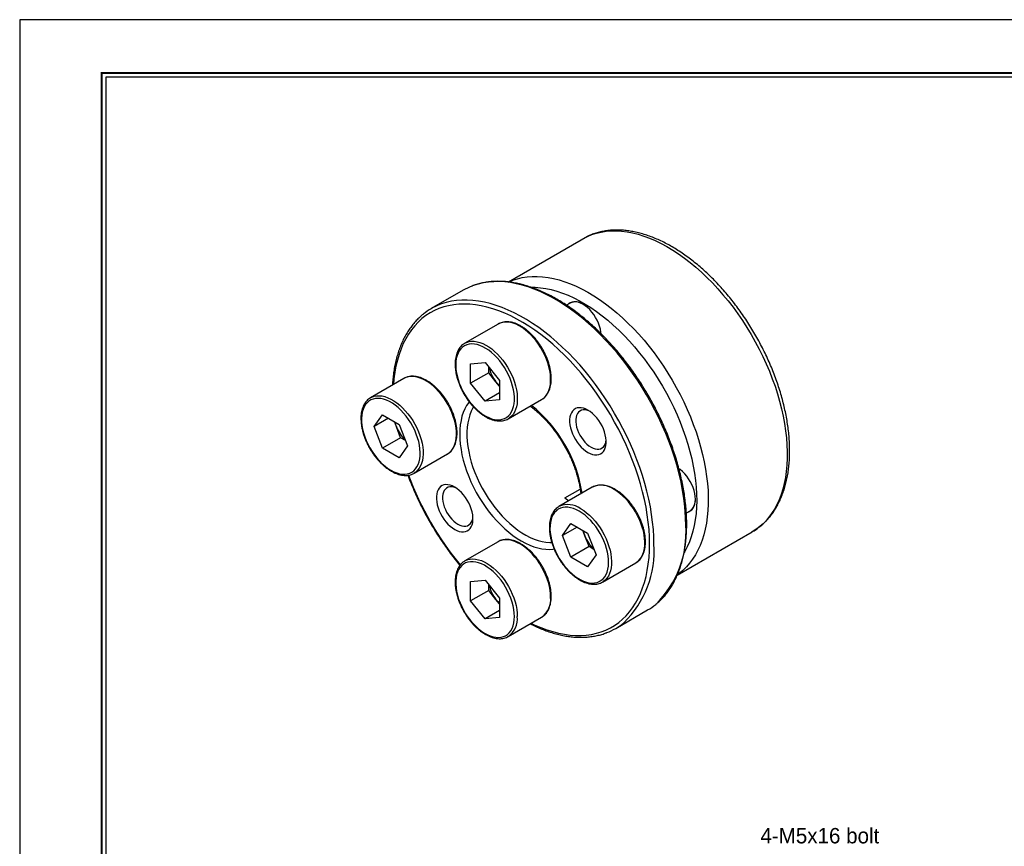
# Model space of a CAD drawing. Header units: millimetres. Extents: x 0 to 238, y 0 to 168.
# Tile 2 of 3: x 0 to 96, y 88 to 168. Entities that reach past the tile are written whole.
import ezdxf
from ezdxf.enums import TextEntityAlignment as Align

# ---------------------------------------------------------------- set-up
doc = ezdxf.new("R2010")
doc.units = ezdxf.units.MM
doc.layers.add('L1', color=7, linetype='CONTINUOUS')
doc.layers.add('OUTLINE', color=7, linetype='CONTINUOUS')

# ---------------------------------------------------------------- blocks, each defined once
blk = doc.blocks.new('표제란')
at = {"layer": 'L1', "color": 0}
for p, q in [((297, 210), (0, 210)), ((0, 210), (0, 0))]:
    blk.add_line(p, q, dxfattribs=at)
at = {"layer": 'L1', "const_width": 0.25}
blk.add_lwpolyline([(290.5, 6.5), (290.5, 203.5), (10, 203.5), (10, 6.5)], close=True, dxfattribs=at)
at = {"layer": 'L1'}
blk.add_lwpolyline([(290, 7), (290, 203), (10.5, 203), (10.5, 7)], close=True, dxfattribs=at)
for tag, p in [('필렛', (179.25, 10.9)), ('모따기', (179.25, 8.3))]:
    blk.add_attdef(tag, text='', height=1.15, dxfattribs=at).set_placement(p, align=Align.MIDDLE_LEFT)
at = {"layer": 'OUTLINE', "ltscale": 0.5}
for tag, p, height in [('TITLE', (237.17, 24.41), 2.5), ('도번', (251.18, 15.64), 2.5), ('SCALE', (253.78, 9.55), 1.2), ('DATE', (277.02, 9.51), 1.2)]:
    blk.add_attdef(tag, p, '', height=height, dxfattribs=at)

msp = doc.modelspace()

# ---------------------------------------------------------------- linework, layer by layer
at = {"layer": 'OUTLINE', "ltscale": 0.2}
msp.add_line((63.0099, 162.5252), (8.4065, 162.5252), dxfattribs=at)
at = {"layer": 'OUTLINE'}
for p, q in [((55.4301, 147.01), (55.3899, 146.9902)), ((55.3899, 146.9902), (47.7018, 142.552)), ((43.2708, 141.7483), (40.1595, 139.9522)), ((53.7249, 140.501), (53.3583, 140.2894)), ((46.6804, 138.455), (43.4277, 136.5772)), ((43.4178, 136.5715), (43.4277, 136.5772)), ((43.9969, 134.5742), (45.4111, 134.7006)), ((43.9969, 132.6884), (43.9969, 134.5742)), ((45.4111, 134.7006), (46.8253, 132.9413)), ((45.7647, 133.709), (43.9969, 132.6884)), ((45.7647, 133.709), (45.7647, 134.2608)), ((46.4718, 132.8293), (45.7647, 133.709)), ((37.488, 133.1466), (34.2353, 131.2689)), ((45.4111, 130.9292), (43.9969, 132.6884)), ((46.8253, 132.3895), (46.4718, 132.8293)), ((46.8253, 132.9413), (46.8253, 131.0556)), ((46.8253, 131.7456), (45.4111, 130.9292)), ((34.1944, 131.2443), (34.2353, 131.2689)), ((46.8253, 131.0556), (45.4111, 130.9292)), ((47.6774, 129.2158), (50.9301, 131.0936)), ((34.5858, 128.4492), (35.4022, 129.6109)), ((36.0002, 129.2658), (34.5858, 128.4492)), ((35.4022, 129.6109), (37.0352, 128.6682)), ((36.7618, 128.4175), (36.5575, 128.9441)), ((47.7451, 129.2575), (47.6774, 129.2158)), ((35.4022, 126.3448), (34.5858, 128.4492)), ((37.17, 127.3653), (36.7618, 128.4175)), ((37.0352, 128.6682), (37.8517, 126.5638)), ((37.17, 127.3653), (35.4022, 126.3448)), ((37.6478, 127.0895), (37.17, 127.3653)), ((37.0352, 125.4021), (35.4022, 126.3448)), ((37.8517, 126.5638), (37.0352, 125.4021)), ((38.485, 123.9074), (41.7377, 125.7852)), ((55.8728, 122.5333), (52.6201, 120.6556)), ((53.1893, 121.4982), (54.6927, 122.3661)), ((55.8896, 122.5428), (55.8728, 122.5333)), ((65.0499, 120.0371), (65.417, 120.249)), ((52.9705, 117.8359), (53.787, 118.9976)), ((54.385, 118.6525), (52.9705, 117.8359)), ((53.787, 118.9976), (55.42, 118.0549)), ((55.1465, 117.8042), (54.9423, 118.3307)), ((64.167, 113.9754), (71.4796, 118.1968)), ((46.6804, 117.2249), (43.4277, 115.3472)), ((53.787, 115.7315), (52.9705, 117.8359)), ((55.5548, 116.752), (55.1465, 117.8042)), ((55.42, 118.0549), (56.2365, 115.9505)), ((55.5548, 116.752), (53.787, 115.7315)), ((56.0326, 116.4762), (55.5548, 116.752)), ((43.36, 115.3055), (43.4277, 115.3472)), ((55.42, 114.7888), (53.787, 115.7315)), ((56.2365, 115.9505), (55.42, 114.7888)), ((56.8698, 113.2941), (60.1225, 115.1719)), ((43.9969, 113.3441), (45.4111, 113.4706)), ((45.4111, 113.4706), (46.8253, 111.7113)), ((43.9969, 111.4584), (43.9969, 113.3441)), ((45.7647, 112.4789), (43.9969, 111.4584)), ((45.7647, 112.4789), (45.7647, 113.0307)), ((46.4718, 111.5993), (45.7647, 112.4789)), ((56.9107, 113.3187), (56.8698, 113.2941)), ((45.4111, 109.6991), (43.9969, 111.4584)), ((46.8253, 111.1594), (46.4718, 111.5993)), ((46.8253, 111.7113), (46.8253, 109.8256)), ((46.8253, 110.5155), (45.4111, 109.6991)), ((58.1581, 108.7745), (61.2693, 110.5706)), ((46.8253, 109.8256), (45.4111, 109.6991)), ((47.6774, 107.9858), (50.9301, 109.8635)), ((47.6873, 107.9915), (47.6774, 107.9858))]:
    msp.add_line(p, q, dxfattribs=at)
at = {"layer": 'OUTLINE', "flags": 128}
for points in [[(55.3899, 146.9902), (55.8199, 147.171), (56.2675, 147.3169), (56.7316, 147.4276), (57.2111, 147.5029), (57.7049, 147.5426), (58.2118, 147.5466), (58.7306, 147.5148), (59.2601, 147.4474), (59.799, 147.3445), (60.346, 147.2064), (60.8999, 147.0333), (61.4593, 146.8257), (62.0229, 146.5842), (62.5894, 146.3091), (63.1574, 146.0013), (63.7255, 145.6614), (64.2925, 145.2903), (64.857, 144.8888), (65.4176, 144.4579), (65.973, 143.9986), (66.5219, 143.5119), (67.0631, 142.9991), (67.5951, 142.4614), (68.1167, 141.9), (68.6268, 141.3163), (69.1241, 140.7116), (69.6073, 140.0875), (70.0755, 139.4453), (70.5274, 138.7866), (70.962, 138.1129), (71.3783, 137.4259), (71.7752, 136.7272), (72.1519, 136.0184), (72.5074, 135.3012), (72.8409, 134.5774), (73.1516, 133.8486), (73.4388, 133.1166), (73.7017, 132.3831), (73.9398, 131.6498), (74.1525, 130.9185), (74.3393, 130.1909), (74.4997, 129.4688), (74.6334, 128.7538), (74.7401, 128.0477), (74.8194, 127.3521), (74.8713, 126.6687), (74.8955, 125.9991), (74.8921, 125.3449), (74.861, 124.7077), (74.8023, 124.0889), (74.7162, 123.49), (74.6028, 122.9124), (74.4624, 122.3576), (74.2954, 121.8268), (74.1022, 121.3212), (73.8831, 120.8422), (73.6388, 120.3908), (73.3698, 119.9681), (73.0767, 119.575), (72.7603, 119.2126), (72.4213, 118.8817), (72.0605, 118.5831), (71.6787, 118.3174), (71.4796, 118.1968)], [(64.998, 118.8118), (64.984, 119.5088), (64.9421, 120.2204), (64.8723, 120.945), (64.7748, 121.6812), (64.6498, 122.4271), (64.4976, 123.1813), (64.3185, 123.942), (64.113, 124.7076), (63.8814, 125.4764), (63.6242, 126.2467), (63.3422, 127.0168), (63.0358, 127.785), (62.7057, 128.5497), (62.3527, 129.3091), (61.9775, 130.0615), (61.5809, 130.8054), (61.164, 131.5391), (60.7274, 132.2609), (60.2723, 132.9694), (59.7996, 133.6628), (59.3103, 134.3398), (58.8055, 134.9988), (58.2864, 135.6384), (57.7541, 136.2571), (57.2097, 136.8536), (56.6544, 137.4266), (56.0895, 137.9749), (55.5162, 138.4971), (54.9358, 138.9923), (54.3495, 139.4592), (53.7587, 139.897), (53.1645, 140.3045), (52.5684, 140.6809), (51.9717, 141.0254), (51.3756, 141.3372), (50.7815, 141.6157), (50.1906, 141.8601), (49.6043, 142.0701), (49.0239, 142.2451), (48.4506, 142.3847), (47.8857, 142.4887), (47.3305, 142.5567), (46.7861, 142.5888), (46.2537, 142.5847), (45.7346, 142.5445), (45.2299, 142.4683), (44.7406, 142.3562), (44.2679, 142.2085), (44.1114, 142.1504)], [(47.6825, 142.5408), (48.1125, 142.7215), (48.56, 142.8675), (49.0241, 142.9782), (49.5037, 143.0535), (49.9975, 143.0932), (50.5044, 143.0972), (51.0232, 143.0654), (51.5526, 142.998), (52.0915, 142.8951), (52.6386, 142.757), (53.1924, 142.5839), (53.7518, 142.3763), (54.3155, 142.1347), (54.8819, 141.8597), (55.4499, 141.5519), (56.0181, 141.212), (56.5851, 140.8409), (57.1495, 140.4394), (57.7101, 140.0085), (58.2656, 139.5491), (58.8145, 139.0625), (59.3556, 138.5497), (59.8876, 138.012), (60.4093, 137.4506), (60.9193, 136.8669), (61.4166, 136.2622), (61.8999, 135.638), (62.368, 134.9958), (62.82, 134.3371), (63.2546, 133.6635), (63.6708, 132.9765), (64.0678, 132.2778), (64.4444, 131.569), (64.7999, 130.8518), (65.1334, 130.128), (65.4441, 129.3992), (65.7313, 128.6672), (65.9942, 127.9336), (66.2323, 127.2004), (66.445, 126.4691), (66.6318, 125.7415), (66.7923, 125.0194), (66.926, 124.3044), (67.0326, 123.5983), (67.112, 122.9027), (67.1638, 122.2193), (67.1881, 121.5497), (67.1846, 120.8955), (67.1535, 120.2582), (67.0949, 119.6394), (67.0087, 119.0405), (66.8953, 118.463), (66.755, 117.9081), (66.588, 117.3773), (66.3947, 116.8718), (66.1757, 116.3928), (65.9313, 115.9414), (65.6623, 115.5186), (65.3693, 115.1256), (65.0529, 114.7632), (64.7138, 114.4323), (64.353, 114.1337), (64.2007, 114.0219)], [(49.9192, 142.0426), (50.2999, 142.0363), (50.812, 141.9961), (51.3346, 141.9198), (51.8663, 141.8077), (52.4058, 141.66), (52.9518, 141.4771), (53.5028, 141.2594), (54.0575, 141.0075), (54.6145, 140.722), (55.1723, 140.4037), (55.7296, 140.0533), (56.2849, 139.6717), (56.8369, 139.26), (57.3841, 138.8191), (57.9252, 138.3501), (58.4589, 137.8543), (58.9836, 137.3329), (59.4982, 136.7871), (60.0014, 136.2185), (60.4918, 135.6284), (60.9682, 135.0183), (61.4295, 134.3897), (61.8744, 133.7443), (62.3018, 133.0836), (62.7107, 132.4094), (63.1, 131.7233), (63.4688, 131.027), (63.8161, 130.3224), (64.141, 129.6112), (64.4427, 128.8952), (64.7204, 128.1762), (64.9735, 127.4561), (65.2014, 126.7366), (65.4033, 126.0195), (65.5789, 125.3067), (65.7276, 124.6), (65.8492, 123.9011), (65.9433, 123.2119), (66.0096, 122.534), (66.048, 121.8692), (66.0584, 121.2191), (66.0408, 120.5854), (65.9952, 119.9697), (65.9217, 119.3736), (65.8206, 118.7985), (65.692, 118.2459), (65.5363, 117.7172), (65.3539, 117.2138), (65.1452, 116.7368), (64.9108, 116.2875), (64.8379, 116.1622)], [(61.4625, 117.0157), (61.4485, 117.7063), (61.4066, 118.4114), (61.337, 119.1296), (61.2397, 119.8592), (61.1149, 120.5985), (60.963, 121.346), (60.7843, 122.1), (60.5792, 122.8587), (60.3481, 123.6205), (60.0916, 124.3837), (59.8102, 125.1465), (59.5046, 125.9074), (59.1754, 126.6645), (58.8234, 127.4163), (58.4493, 128.1609), (58.0541, 128.8968), (57.6385, 129.6223), (57.2035, 130.3358), (56.7501, 131.0357), (56.2793, 131.7204), (55.7922, 132.3884), (55.2897, 133.0383), (54.7731, 133.6685), (54.2435, 134.2777), (53.7021, 134.8645), (53.1501, 135.4276), (52.5886, 135.9658), (52.0191, 136.4777), (51.4427, 136.9624), (50.8608, 137.4187), (50.2745, 137.8455), (49.6853, 138.242), (49.0945, 138.6073), (48.5033, 138.9405), (47.9131, 139.2409), (47.3252, 139.5079), (46.741, 139.7408), (46.1616, 139.9391), (45.5885, 140.1023), (45.0229, 140.2302), (44.466, 140.3224), (43.9191, 140.3787), (43.3835, 140.399), (42.8602, 140.3832), (42.3506, 140.3314), (41.8556, 140.2438), (41.3765, 140.1204), (40.9143, 139.9615), (40.47, 139.7676), (40.0446, 139.5391), (39.639, 139.2764), (39.2543, 138.9802), (38.8911, 138.651), (38.5504, 138.2898), (38.2329, 137.8971), (37.9394, 137.474), (37.6703, 137.0214), (37.4265, 136.5402), (37.2083, 136.0317), (37.0163, 135.4968), (36.851, 134.9367), (36.7126, 134.3528), (36.6016, 133.7464), (36.5181, 133.1187), (36.4681, 132.5578)], [(61.8867, 117.0157), (61.8727, 117.7127), (61.8308, 118.4243), (61.761, 119.1489), (61.6635, 119.8851), (61.5385, 120.631), (61.3863, 121.3852), (61.2072, 122.1459), (61.0017, 122.9115), (60.7701, 123.6803), (60.513, 124.4506), (60.2309, 125.2207), (59.9245, 125.9889), (59.5944, 126.7536), (59.2414, 127.513), (58.8662, 128.2654), (58.4697, 129.0093), (58.0527, 129.743), (57.6161, 130.4648), (57.161, 131.1733), (56.6883, 131.8667), (56.199, 132.5437), (55.6943, 133.2027), (55.1751, 133.8423), (54.6428, 134.461), (54.0984, 135.0575), (53.5431, 135.6305), (52.9783, 136.1788), (52.405, 136.701), (51.8245, 137.1962), (51.2383, 137.6632), (50.6474, 138.1009), (50.0533, 138.5084), (49.4572, 138.8848), (48.8604, 139.2293), (48.2643, 139.5411), (47.6702, 139.8196), (47.0793, 140.064), (46.4931, 140.274), (45.9126, 140.449), (45.3393, 140.5886), (44.7745, 140.6926), (44.2192, 140.7607), (43.6748, 140.7927), (43.1425, 140.7886), (42.6233, 140.7484), (42.1186, 140.6722), (41.6293, 140.5601), (41.1566, 140.4124), (41.0002, 140.3543)], [(56.7325, 137.5186), (56.7163, 137.6618), (56.6635, 137.9472), (56.583, 138.2387), (56.4763, 138.5317), (56.3451, 138.8213), (56.1914, 139.1029), (56.0177, 139.3719), (55.8269, 139.624), (55.6221, 139.8552), (55.4065, 140.0616), (55.1836, 140.24), (54.9571, 140.3874), (54.7306, 140.5015), (54.5077, 140.5805), (54.2921, 140.623), (54.0872, 140.6283), (53.8964, 140.5965), (53.7228, 140.5279), (53.5691, 140.4238), (53.5299, 140.3885)], [(50.9301, 131.0936), (51.0547, 131.1745), (51.2365, 131.3309), (51.3956, 131.5196), (51.5306, 131.7386), (51.6401, 131.9859), (51.7231, 132.2593), (51.7789, 132.5562), (51.8069, 132.8738), (51.8069, 133.2091), (51.7789, 133.559), (51.7231, 133.9203), (51.6401, 134.2896), (51.5306, 134.6634), (51.3956, 135.0382), (51.2365, 135.4105), (51.0547, 135.7769), (50.8518, 136.134), (50.6299, 136.4783), (50.3909, 136.8068), (50.1371, 137.1163), (49.8709, 137.4039), (49.5947, 137.6669), (49.3112, 137.903), (49.0229, 138.1098), (48.7326, 138.2855), (48.443, 138.4284), (48.1568, 138.5372), (47.8766, 138.6108), (47.6051, 138.6487), (47.3448, 138.6503), (47.0981, 138.6158), (46.8674, 138.5454), (46.6804, 138.455)], [(42.5474, 134.4681), (42.5616, 134.1306), (42.6041, 133.7801), (42.6746, 133.4199), (42.7722, 133.0538), (42.8961, 132.6852), (43.045, 132.318), (43.2173, 131.9556), (43.4115, 131.6019), (43.6256, 131.2602), (43.8574, 130.9339), (44.1046, 130.6263), (44.3649, 130.3405), (44.6355, 130.0793), (44.9138, 129.8452), (45.1971, 129.6407), (45.4825, 129.4677), (45.7672, 129.328), (46.0484, 129.2229), (46.3232, 129.1536), (46.589, 129.1206), (46.843, 129.1243), (47.0828, 129.1648), (47.3061, 129.2415), (47.5104, 129.3537), (47.6939, 129.5003), (47.8548, 129.6798), (47.9913, 129.8905), (48.1022, 130.1303), (48.1864, 130.3968), (48.2429, 130.6872), (48.2714, 130.9989), (48.2714, 131.3286), (48.2429, 131.673), (48.1864, 132.0288), (48.1022, 132.3924), (47.9913, 132.7602), (47.8548, 133.1286), (47.6939, 133.4938), (47.5104, 133.8523), (47.3061, 134.2005), (47.0828, 134.5349), (46.843, 134.8522), (46.589, 135.1493), (46.3232, 135.4231), (46.0484, 135.6711), (45.7672, 135.8906), (45.4825, 136.0796), (45.1971, 136.2362), (44.9138, 136.3587), (44.6355, 136.446), (44.3649, 136.4973), (44.1046, 136.5119), (43.8574, 136.4898), (43.6256, 136.4312), (43.4115, 136.3366), (43.2173, 136.207), (43.045, 136.0437), (42.8961, 135.8484), (42.7722, 135.6229), (42.6746, 135.3694), (42.6041, 135.0906), (42.5616, 134.7892), (42.5474, 134.4681)], [(43.4277, 136.5772), (43.6147, 136.6677), (43.8454, 136.738), (44.0921, 136.7726), (44.3524, 136.7709), (44.6239, 136.7331), (44.9041, 136.6594), (45.1903, 136.5506), (45.4799, 136.4077), (45.7702, 136.2321), (46.0585, 136.0252), (46.342, 135.7892), (46.6182, 135.5261), (46.8844, 135.2385), (47.1382, 134.9291), (47.3772, 134.6006), (47.5991, 134.2563), (47.802, 133.8992), (47.9838, 133.5328), (48.1429, 133.1604), (48.2779, 132.7856), (48.3874, 132.4118), (48.4704, 132.0426), (48.5262, 131.6813), (48.5542, 131.3314), (48.5542, 130.996), (48.5262, 130.6785), (48.4704, 130.3816), (48.3874, 130.1082), (48.2779, 129.8608), (48.1429, 129.6418), (47.9838, 129.4532), (47.802, 129.2967), (47.7451, 129.2575)], [(41.7377, 125.7852), (41.9098, 125.9021), (42.0861, 126.0668), (42.2393, 126.2632), (42.368, 126.4895), (42.471, 126.7436), (42.5473, 127.0231), (42.5961, 127.3254), (42.6172, 127.6477), (42.6102, 127.987), (42.5752, 128.34), (42.5125, 128.7036), (42.4228, 129.0743), (42.3068, 129.4487), (42.1657, 129.8232), (42.0007, 130.1944), (41.8135, 130.5588), (41.6057, 130.913), (41.3793, 131.2537), (41.1364, 131.5777), (40.8793, 131.8819), (40.6103, 132.1637), (40.332, 132.4202), (40.0471, 132.6491), (39.758, 132.8483), (39.4677, 133.016), (39.1786, 133.1504), (38.8937, 133.2505), (38.6154, 133.3153), (38.3465, 133.3441), (38.0893, 133.3367), (37.8464, 133.2932), (37.62, 133.2139), (37.488, 133.1466)], [(36.2187, 124.1995), (36.5039, 124.0513), (36.7862, 123.9375), (37.0629, 123.8591), (37.3311, 123.817), (37.5884, 123.8116), (37.832, 123.8429), (38.0595, 123.9105), (38.2688, 124.014), (38.4577, 124.1521), (38.6244, 124.3236), (38.7671, 124.5267), (38.8846, 124.7594), (38.9755, 125.0194), (39.039, 125.3042), (39.0745, 125.6108), (39.0816, 125.9362), (39.0603, 126.2773), (39.0107, 126.6306), (38.9334, 126.9926), (38.8291, 127.3597), (38.6989, 127.7283), (38.544, 128.0946), (38.366, 128.4551), (38.1666, 128.8062), (37.9479, 129.1444), (37.712, 129.4663), (37.4613, 129.7687), (37.1982, 130.0486), (36.9254, 130.3033), (36.6456, 130.5302), (36.3615, 130.727), (36.076, 130.8918), (35.7919, 131.023), (35.5121, 131.1192), (35.2393, 131.1795), (34.9762, 131.2033), (34.7255, 131.1904), (34.4896, 131.1408), (34.2709, 131.0552), (34.0715, 130.9343), (33.8935, 130.7793), (33.7386, 130.5917), (33.6084, 130.3736), (33.5041, 130.1269), (33.4268, 129.8542), (33.3772, 129.5581), (33.3559, 129.2417), (33.363, 128.908), (33.3985, 128.5604), (33.462, 128.2023), (33.5529, 127.8373), (33.6703, 127.469), (33.8131, 127.1011), (33.9797, 126.7372), (34.1687, 126.3809), (34.3779, 126.0359), (34.6055, 125.7054), (34.8491, 125.3929), (35.1064, 125.1014), (35.3746, 124.8337), (35.6513, 124.5927), (35.9336, 124.3806), (36.2187, 124.1995)], [(34.2353, 131.2689), (34.3673, 131.3361), (34.5938, 131.4154), (34.8366, 131.459), (35.0938, 131.4664), (35.3627, 131.4375), (35.641, 131.3728), (35.9259, 131.2727), (36.215, 131.1382), (36.5054, 130.9706), (36.7944, 130.7714), (37.0794, 130.5424), (37.3576, 130.2859), (37.6266, 130.0042), (37.8837, 129.6999), (38.1266, 129.376), (38.353, 129.0353), (38.5608, 128.6811), (38.748, 128.3167), (38.913, 127.9455), (39.0541, 127.571), (39.1701, 127.1966), (39.2598, 126.8259), (39.3225, 126.4623), (39.3575, 126.1092), (39.3645, 125.7699), (39.3435, 125.4476), (39.2946, 125.1453), (39.2183, 124.8658), (39.1153, 124.6117), (38.9866, 124.3854), (38.8334, 124.189), (38.6571, 124.0244), (38.4911, 123.911)], [(43.8587, 130.8729), (43.8113, 130.8117), (43.6101, 130.5147), (43.4339, 130.1885), (43.2833, 129.8345), (43.1591, 129.4545), (43.062, 129.0501), (42.9922, 128.6234), (42.9503, 128.1762), (42.9363, 127.7106), (42.9503, 127.2289), (42.9922, 126.7332), (43.062, 126.2259), (43.1591, 125.7094), (43.2833, 125.186), (43.4339, 124.6582), (43.6101, 124.1285), (43.8113, 123.5993), (44.0363, 123.073), (44.2843, 122.5523), (44.554, 122.0394), (44.8442, 121.5367), (45.1536, 121.0467), (45.4806, 120.5716), (45.8238, 120.1135), (46.1815, 119.6747), (46.5521, 119.2572), (46.9339, 118.863), (47.3251, 118.4938), (47.7238, 118.1514), (48.1282, 117.8374), (48.5365, 117.5532), (48.9467, 117.3003), (49.3568, 117.0797), (49.7651, 116.8925), (50.1695, 116.7395), (50.5683, 116.6215), (50.9594, 116.5391), (51.3412, 116.4925), (51.7118, 116.4821), (52.0696, 116.5079), (52.1441, 116.5181)], [(44.2863, 130.3641), (44.2286, 130.2663), (44.0645, 129.9407), (43.9264, 129.5877), (43.8152, 129.2091), (43.7312, 128.8068), (43.6751, 128.3828), (43.6469, 127.9391), (43.6469, 127.478), (43.6751, 127.0019), (43.7312, 126.5129), (43.8152, 126.0137), (43.9264, 125.5067), (44.0645, 124.9944), (44.2286, 124.4793), (44.418, 123.9641), (44.6317, 123.4512), (44.8686, 122.9433), (45.1277, 122.4429), (45.4075, 121.9525), (45.7067, 121.4745), (46.0239, 121.0113), (46.3573, 120.5652), (46.7054, 120.1384), (47.0664, 119.733), (47.4386, 119.3512), (47.8201, 118.9947), (48.2089, 118.6654), (48.6031, 118.3649), (49.0008, 118.0946), (49.4001, 117.856), (49.7988, 117.6503), (50.195, 117.4783), (50.5868, 117.3411), (50.9721, 117.2393), (51.3492, 117.1734), (51.716, 117.1437), (51.921, 117.1431)], [(55.4467, 130.0562), (55.2229, 130.1692), (55.0026, 130.2478), (54.7894, 130.2909), (54.5865, 130.2978), (54.3972, 130.2683), (54.2244, 130.203), (54.071, 130.1029), (53.9392, 129.9695), (53.8311, 129.8049), (53.7486, 129.6119), (53.6928, 129.3933), (53.6647, 129.1526), (53.6647, 128.8937), (53.6928, 128.6206), (53.7486, 128.3376), (53.8311, 128.0492), (53.9392, 127.76), (54.071, 127.4744), (54.2244, 127.1971), (54.3972, 126.9323), (54.5865, 126.6843), (54.7894, 126.4569), (55.0026, 126.2538), (55.2229, 126.0781), (55.4467, 125.9327), (55.6704, 125.8198), (55.8907, 125.7412), (56.1039, 125.6981), (56.3068, 125.6912), (56.4961, 125.7206), (56.6689, 125.7859), (56.8224, 125.8861), (56.9542, 126.0195), (57.0622, 126.184), (57.1447, 126.3771), (57.2005, 126.5957), (57.2286, 126.8363), (57.2286, 127.0952), (57.2005, 127.3683), (57.1447, 127.6513), (57.0622, 127.9397), (56.9542, 128.229), (56.8224, 128.5145), (56.6689, 128.7919), (56.4961, 129.0566), (56.3068, 129.3047), (56.1039, 129.532), (55.8907, 129.7351), (55.6704, 129.9108), (55.4467, 130.0562)], [(55.6041, 129.9573), (55.545, 129.9834), (55.3466, 130.0504), (55.1556, 130.0823), (54.9756, 130.0785), (54.8101, 130.0391), (54.662, 129.9649), (54.534, 129.8571), (54.4287, 129.718), (54.348, 129.5499), (54.2933, 129.3561), (54.2657, 129.1402), (54.2657, 128.9062), (54.2933, 128.6584), (54.348, 128.4015), (54.4287, 128.1402), (54.534, 127.8794), (54.662, 127.6241), (54.8101, 127.3788), (54.9756, 127.1483), (55.1556, 126.9367), (55.3466, 126.7481), (55.545, 126.5859), (55.7472, 126.4532), (55.9494, 126.3525), (56.1478, 126.2855), (56.3388, 126.2537), (56.5187, 126.2575), (56.6843, 126.2968), (56.8324, 126.3711), (56.9603, 126.4788), (57.0656, 126.6179), (57.1464, 126.786), (57.2011, 126.9798), (57.2252, 127.1492)], [(65.2221, 120.1365), (65.2725, 120.1528), (65.4396, 120.2339), (65.5857, 120.35), (65.7087, 120.4994), (65.8065, 120.6795), (65.8774, 120.8875), (65.9205, 121.12), (65.9349, 121.3732), (65.9205, 121.6432), (65.8774, 121.9254), (65.8065, 122.2153), (65.7087, 122.5083), (65.5857, 122.7996), (65.4396, 123.0845), (65.2725, 123.3584), (65.0874, 123.6169), (64.887, 123.8558), (64.6748, 124.0712), (64.4541, 124.2597), (64.3322, 124.3494)], [(42.4467, 122.5491), (42.2229, 122.662), (42.0026, 122.7406), (41.7894, 122.7837), (41.5865, 122.7906), (41.3972, 122.7611), (41.2244, 122.6958), (41.071, 122.5957), (40.9392, 122.4623), (40.8311, 122.2978), (40.7486, 122.1047), (40.6928, 121.8861), (40.6647, 121.6454), (40.6647, 121.3865), (40.6928, 121.1134), (40.7486, 120.8304), (40.8311, 120.5421), (40.9392, 120.2528), (41.071, 119.9673), (41.2244, 119.6899), (41.3972, 119.4251), (41.5865, 119.1771), (41.7894, 118.9497), (42.0026, 118.7466), (42.2229, 118.571), (42.4467, 118.4255), (42.6704, 118.3126), (42.8907, 118.234), (43.1039, 118.1909), (43.3068, 118.184), (43.4961, 118.2134), (43.6689, 118.2788), (43.8224, 118.3789), (43.9542, 118.5123), (44.0622, 118.6768), (44.1447, 118.8699), (44.2005, 119.0885), (44.2286, 119.3292), (44.2286, 119.5881), (44.2005, 119.8612), (44.1447, 120.1441), (44.0622, 120.4325), (43.9542, 120.7218), (43.8224, 121.0073), (43.6689, 121.2847), (43.4961, 121.5495), (43.3068, 121.7975), (43.1039, 122.0248), (42.8907, 122.228), (42.6704, 122.4036), (42.4467, 122.5491)], [(42.6041, 122.4501), (42.545, 122.4763), (42.3466, 122.5432), (42.1556, 122.5751), (41.9756, 122.5713), (41.8101, 122.5319), (41.662, 122.4577), (41.534, 122.35), (41.4287, 122.2108), (41.348, 122.0427), (41.2933, 121.849), (41.2657, 121.633), (41.2657, 121.399), (41.2933, 121.1512), (41.348, 120.8943), (41.4287, 120.633), (41.534, 120.3723), (41.662, 120.1169), (41.8101, 119.8716), (41.9756, 119.6411), (42.1556, 119.4295), (42.3466, 119.2409), (42.545, 119.0787), (42.7472, 118.946), (42.9494, 118.8453), (43.1478, 118.7784), (43.3388, 118.7465), (43.5187, 118.7503), (43.6843, 118.7897), (43.8324, 118.8639), (43.9603, 118.9716), (44.0656, 119.1108), (44.1464, 119.2788), (44.2011, 119.4726), (44.2252, 119.6421)], [(60.1225, 115.1719), (60.1983, 115.2189), (60.3855, 115.3671), (60.5505, 115.5478), (60.6916, 115.7594), (60.8075, 115.9999), (60.8973, 116.267), (60.9599, 116.5582), (60.9949, 116.8709), (61.002, 117.2021), (60.9809, 117.5487), (60.932, 117.9074), (60.8558, 118.275), (60.7528, 118.648), (60.6241, 119.0229), (60.4709, 119.3962), (60.2946, 119.7644), (60.0968, 120.1241), (59.8794, 120.4719), (59.6445, 120.8047), (59.3942, 121.1192), (59.1309, 121.4125), (58.857, 121.6819), (58.575, 121.9249), (58.2877, 122.1392), (57.9976, 122.3229)], [(53.1893, 121.4982), (53.4524, 121.2958), (53.5747, 121.2066)], [(54.6035, 120.2002), (54.3184, 120.3484), (54.0361, 120.4622), (53.7594, 120.5406), (53.4911, 120.5827), (53.2339, 120.5881), (52.9903, 120.5569), (52.7627, 120.4892), (52.5534, 120.3858), (52.3645, 120.2476), (52.1979, 120.0762), (52.0551, 119.8731), (51.9377, 119.6403), (51.8468, 119.3803), (51.7832, 119.0956), (51.7477, 118.7889), (51.7406, 118.4635), (51.762, 118.1224), (51.8115, 117.7691), (51.8889, 117.4071), (51.9932, 117.04), (52.1234, 116.6714), (52.2783, 116.3051), (52.4563, 115.9446), (52.6557, 115.5935), (52.8744, 115.2553), (53.1102, 114.9334), (53.361, 114.631), (53.624, 114.3511), (53.8969, 114.0964), (54.1767, 113.8696), (54.4608, 113.6727), (54.7463, 113.5079), (55.0303, 113.3768), (55.3102, 113.2805), (55.583, 113.2202), (55.8461, 113.1964), (56.0968, 113.2093), (56.3327, 113.2589), (56.5514, 113.3445), (56.7507, 113.4655), (56.9287, 113.6205), (57.0836, 113.808), (57.2139, 114.0262), (57.3182, 114.2728), (57.3955, 114.5456), (57.4451, 114.8416), (57.4664, 115.1581), (57.4593, 115.4917), (57.4238, 115.8394), (57.3603, 116.1974), (57.2693, 116.5624), (57.1519, 116.9307), (57.0092, 117.2987), (56.8425, 117.6625), (56.6536, 118.0188), (56.4443, 118.3638), (56.2167, 118.6943), (55.9731, 119.0068), (55.7159, 119.2984), (55.4476, 119.566), (55.171, 119.807), (54.8887, 120.0192), (54.6035, 120.2002)], [(54.7449, 120.4451), (55.035, 120.2615), (55.3223, 120.0472), (55.6043, 119.8042), (55.8782, 119.5347), (56.1415, 119.2414), (56.3918, 118.9269), (56.6268, 118.5942), (56.8441, 118.2464), (57.0419, 117.8867), (57.2182, 117.5184), (57.3714, 117.1451), (57.5001, 116.7703), (57.6031, 116.3973), (57.6793, 116.0297), (57.7282, 115.6709), (57.7493, 115.3243), (57.7423, 114.9932), (57.7073, 114.6805), (57.6446, 114.3892), (57.5549, 114.1221), (57.4389, 113.8817), (57.2978, 113.6701), (57.1328, 113.4893), (56.9456, 113.3411), (56.9107, 113.3187)], [(51.8104, 111.8093), (51.7964, 112.1524), (51.7545, 112.5084), (51.685, 112.8741), (51.5886, 113.2461), (51.4662, 113.6208), (51.319, 113.9948), (51.1483, 114.3646), (50.9558, 114.7268), (50.7431, 115.0779), (50.5124, 115.4147), (50.2657, 115.734), (50.0054, 116.0329), (49.7339, 116.3086), (49.4537, 116.5584), (49.1675, 116.7801), (48.8779, 116.9716), (48.5876, 117.1311), (48.2993, 117.2571), (48.0158, 117.3484), (47.7396, 117.4042), (47.4734, 117.424), (47.2196, 117.4075), (46.9806, 117.355), (46.7587, 117.2669), (46.6804, 117.2249)], [(49.9102, 109.2748), (50.2745, 109.1031), (50.8608, 108.8531), (51.4427, 108.6375), (52.0191, 108.4567), (52.5886, 108.3111), (53.1501, 108.201), (53.7021, 108.1267), (54.2435, 108.0884), (54.7731, 108.0862), (55.2897, 108.1199), (55.7922, 108.1897), (56.2793, 108.2953), (56.7501, 108.4364), (57.2035, 108.6128), (57.6385, 108.8241), (58.0541, 109.0698), (58.4493, 109.3493), (58.8234, 109.6621), (59.1754, 110.0074), (59.5046, 110.3845), (59.8102, 110.7924), (60.0916, 111.2304), (60.3481, 111.6974), (60.5792, 112.1925), (60.7843, 112.7143), (60.963, 113.262), (61.1149, 113.8341), (61.2397, 114.4294), (61.337, 115.0466), (61.4066, 115.6844), (61.4485, 116.3412), (61.4625, 117.0157)], [(43.4277, 115.3472), (43.506, 115.3891), (43.7279, 115.4772), (43.9669, 115.5298), (44.2207, 115.5462), (44.4869, 115.5264), (44.7631, 115.4706), (45.0466, 115.3793), (45.3349, 115.2533), (45.6252, 115.0938), (45.9148, 114.9024), (46.201, 114.6807), (46.4812, 114.4308), (46.7527, 114.1552), (47.013, 113.8563), (47.2597, 113.537), (47.4904, 113.2002), (47.7031, 112.849), (47.8956, 112.4869), (48.0663, 112.1171), (48.2135, 111.7431), (48.3359, 111.3683), (48.4323, 110.9964), (48.5018, 110.6307), (48.5437, 110.2746), (48.5578, 109.9316)], [(48.2749, 109.9316), (48.2607, 110.2691), (48.2181, 110.6197), (48.1477, 110.9798), (48.05, 111.346), (47.9262, 111.7145), (47.7773, 112.0818), (47.6049, 112.4441), (47.4107, 112.7979), (47.1967, 113.1396), (46.9649, 113.4658), (46.7176, 113.7734), (46.4574, 114.0592), (46.1868, 114.3205), (45.9084, 114.5545), (45.6251, 114.759), (45.3397, 114.932), (45.055, 115.0717), (44.7739, 115.1768), (44.4991, 115.2461), (44.2333, 115.2791), (43.9792, 115.2754), (43.7394, 115.235), (43.5162, 115.1583), (43.3118, 115.0461), (43.1283, 114.8994), (42.9675, 114.7199), (42.831, 114.5092), (42.7201, 114.2694), (42.6359, 114.003), (42.5793, 113.7125), (42.5509, 113.4008), (42.5509, 113.0712), (42.5793, 112.7267), (42.6359, 112.3709), (42.7201, 112.0073), (42.831, 111.6395), (42.9675, 111.2711), (43.1283, 110.9059), (43.3118, 110.5474), (43.5162, 110.1992), (43.7394, 109.8648), (43.9792, 109.5475), (44.2333, 109.2504), (44.4991, 108.9766), (44.7739, 108.7286), (45.055, 108.5091), (45.3397, 108.3201), (45.6251, 108.1635), (45.9084, 108.041), (46.1868, 107.9537), (46.4574, 107.9024), (46.7176, 107.8878), (46.9649, 107.9099), (47.1967, 107.9686), (47.4107, 108.0631), (47.6049, 108.1927), (47.7773, 108.356), (47.9262, 108.5514), (48.05, 108.7769), (48.1477, 109.0303), (48.2181, 109.3091), (48.2607, 109.6106), (48.2749, 109.9316)], [(50.9301, 109.8635), (50.9558, 109.8787), (50.9765, 109.8915)]]:
    msp.add_lwpolyline(points, dxfattribs=at)
at = {"layer": 'OUTLINE'}
for centre, radius, start, end in [((46.2893, 136.5173), 6.0394, 111.137418, 119.98647), ((43.1775, 134.7243), 6.0363, 111.143726, 128.968683), ((54.2449, 139.3795), 1.2362, 53.798904, 114.878163), ((49.0317, 134.903), 3.2944, 192.308704, 219.009333), ((48.7392, 134.6359), 2.8992, 218.546854, 228.688809), ((41.4056, 119.8875), 13.6281, 8.737104, 51.264666), ((39.4603, 129.4779), 2.8994, 191.304313, 201.453506), ((39.8375, 129.5976), 3.2944, 200.990473, 227.688094), ((66.1718, 134.1848), 30.1107, 200.338112, 219.659231), ((56.7559, 120.6336), 2.0966, 53.680975, 114.405302), ((64.6689, 121.277), 1.2714, 306.047631, 5.264549), ((53.503, 118.7307), 2.117, 54.081024, 114.82927), ((57.845, 118.8646), 2.8994, 191.304313, 201.453506), ((55.2654, 118.1182), 9.7572, 314.1239, 4.075912), ((58.2223, 118.9843), 3.2944, 200.990473, 227.688094), ((52.1541, 116.3221), 9.7572, 314.1239, 4.075912), ((49.0317, 113.6729), 3.2944, 192.308704, 219.009333), ((48.7392, 113.4059), 2.8992, 218.546854, 228.688809), ((49.6547, 111.6065), 2.1653, 307.621588, 5.374945), ((58.2406, 115.8126), 6.0542, 300.01854, 309.097104), ((46.4766, 109.7001), 2.094, 305.321827, 6.348367), ((55.1395, 114.0033), 6.0374, 290.833958, 309.10104)]:
    msp.add_arc(centre, radius, start, end, dxfattribs=at)
for points, knots in [([(71.442, 118.1795), (71.4813, 118.2006), (71.6562, 118.2946), (71.9486, 118.4921), (72.3175, 118.7717), (72.6653, 119.0826), (72.9932, 119.4213), (73.3, 119.7881), (73.5853, 120.1822), (73.8484, 120.6031), (74.0886, 121.0499), (74.3053, 121.5219), (74.4979, 122.018), (74.6659, 122.5371), (74.8086, 123.078), (74.9259, 123.6394), (75.0174, 124.2199), (75.083, 124.818), (75.1226, 125.4324), (75.1361, 126.0616), (75.1237, 126.7041), (75.0855, 127.3586), (75.0217, 128.0235), (74.9325, 128.6975), (74.8182, 129.3791), (74.6792, 130.0669), (74.5159, 130.7594), (74.3285, 131.4554), (74.1177, 132.1532), (73.8839, 132.8516), (73.6276, 133.549), (73.3493, 134.244), (73.0498, 134.9352), (72.7297, 135.6211), (72.3896, 136.3004), (72.0302, 136.9717), (71.6524, 137.6335), (71.2569, 138.2845), (70.8445, 138.9233), (70.416, 139.5486), (69.9725, 140.159), (69.5146, 140.7534), (69.0434, 141.3304), (68.5599, 141.8889), (68.0649, 142.4276), (67.5594, 142.9454), (67.0446, 143.4412), (66.5212, 143.914), (65.9905, 144.3626), (65.4534, 144.786), (64.9109, 145.1834), (64.3642, 145.5538), (63.8142, 145.8962), (63.2621, 146.21), (62.709, 146.4941), (62.156, 146.748), (61.6044, 146.9707), (61.0553, 147.1618), (60.51, 147.3205), (59.9699, 147.4464), (59.4364, 147.539), (58.9107, 147.5981), (58.3943, 147.6235), (57.8887, 147.6152), (57.3951, 147.5735), (56.9149, 147.4984), (56.4489, 147.3911), (55.9995, 147.2495), (55.6603, 147.1209), (55.4763, 147.0301), (55.4312, 147.0077)], [0, 0, 0, 0, 0.0042043, 0.01865469, 0.03310474, 0.04757418, 0.06208323, 0.07664888, 0.09128375, 0.10599548, 0.12078662, 0.13565501, 0.15059463, 0.16559675, 0.18065108, 0.1957469, 0.2108739, 0.22602278, 0.24118557, 0.25635577, 0.27152776, 0.28669715, 0.30186149, 0.31701917, 0.33216922, 0.34731121, 0.36244509, 0.3775711, 0.39268969, 0.40780148, 0.42290718, 0.43800759, 0.45310357, 0.46819601, 0.48328581, 0.49837391, 0.51346123, 0.52854873, 0.54363709, 0.55872721, 0.57382005, 0.58891654, 0.60401764, 0.61912428, 0.63423736, 0.64935774, 0.66448623, 0.67962354, 0.69477025, 0.70992675, 0.72509316, 0.74026928, 0.75545438, 0.77064717, 0.78584552, 0.80104596, 0.81624287, 0.83143006, 0.84659982, 0.86174287, 0.87684862, 0.89190564, 0.90690249, 0.92182878, 0.9366765, 0.95144128, 0.96612346, 0.98072871, 0.99526807, 1, 1, 1, 1]), ([(65.0859, 118.9342), (65.0852, 119.0497), (65.0831, 119.3843), (65.0604, 119.9484), (65.0096, 120.6293), (64.9334, 121.321), (64.8325, 122.0219), (64.707, 122.7309), (64.5571, 123.4463), (64.3832, 124.167), (64.1857, 124.8915), (63.9649, 125.6183), (63.7213, 126.3461), (63.4554, 127.0735), (63.1677, 127.7991), (62.8588, 128.5215), (62.5293, 129.2392), (62.1798, 129.9509), (61.811, 130.6552), (61.4237, 131.3508), (61.0186, 132.0363), (60.5964, 132.7103), (60.158, 133.3715), (59.7043, 134.0188), (59.2361, 134.6507), (58.7543, 135.2662), (58.2598, 135.8639), (57.7536, 136.4427), (57.2367, 137.0016), (56.71, 137.5393), (56.1746, 138.0548), (55.6314, 138.5472), (55.0815, 139.0154), (54.526, 139.4586), (53.9658, 139.8758), (53.4021, 140.2662), (52.836, 140.6289), (52.2684, 140.9634), (51.7005, 141.2688), (51.1334, 141.5445), (50.5682, 141.79), (50.006, 142.0046), (49.4479, 142.1879), (48.895, 142.3395), (48.3485, 142.459), (47.8095, 142.5462), (47.2791, 142.6007), (46.7585, 142.6226), (46.2488, 142.6118), (45.7512, 142.5682), (45.2664, 142.4926), (44.7966, 142.383), (44.4209, 142.2723), (44.208, 142.1867), (44.1411, 142.1597)], [0, 0, 0, 0, 0.0103585, 0.0300102, 0.0496601, 0.0693072, 0.088951, 0.1085914, 0.1282282, 0.1478615, 0.1674915, 0.1871183, 0.2067422, 0.2263636, 0.2459826, 0.2655998, 0.2852153, 0.3048297, 0.3244432, 0.3440562, 0.3636692, 0.3832823, 0.402896, 0.4225107, 0.4421265, 0.4617441, 0.4813637, 0.5009857, 0.5206104, 0.5402383, 0.5598695, 0.5795045, 0.5991435, 0.6187865, 0.6384338, 0.6580853, 0.6777407, 0.6973998, 0.7170618, 0.7367258, 0.75639, 0.7760521, 0.7957096, 0.815359, 0.8349965, 0.8546173, 0.8742165, 0.8937888, 0.9133291, 0.9328332, 0.9522981, 0.9717231, 0.9911098, 1, 1, 1, 1]), ([(39.358, 139.3964), (39.3082, 139.3575), (39.1349, 139.2221), (38.8584, 138.9595), (38.5291, 138.6101), (38.2217, 138.2308), (37.9354, 137.8247), (37.6713, 137.392), (37.4296, 136.9335), (37.2111, 136.4501), (37.0162, 135.9428), (36.8453, 135.4127), (36.6988, 134.8607), (36.5768, 134.2881), (36.4804, 133.6958), (36.4086, 133.1011), (36.382, 132.6958), (36.3692, 132.5007)], [0, 0, 0, 0, 0.0278334, 0.0969398, 0.1661306, 0.2354332, 0.3048654, 0.3744349, 0.4441405, 0.5139734, 0.5839198, 0.6539628, 0.7240845, 0.7942677, 0.8644963, 0.9347563, 1, 1, 1, 1]), ([(50.9382, 131.0996), (50.9995, 131.1384), (51.1268, 131.2189), (51.2959, 131.3777), (51.4495, 131.565), (51.5805, 131.7792), (51.6886, 132.0182), (51.7726, 132.2807), (51.8317, 132.5643), (51.8652, 132.8668), (51.8728, 133.1851), (51.8546, 133.5166), (51.8109, 133.8581), (51.7422, 134.207), (51.6493, 134.5602), (51.533, 134.915), (51.3943, 135.2684), (51.2345, 135.6177), (51.0549, 135.9601), (50.8569, 136.2928), (50.6422, 136.6131), (50.4124, 136.9184), (50.1694, 137.2062), (49.915, 137.4741), (49.6513, 137.72), (49.3802, 137.9417), (49.1037, 138.1373), (48.8239, 138.3052), (48.543, 138.4435), (48.2632, 138.5509), (47.9869, 138.626), (47.7167, 138.6679), (47.4553, 138.6759), (47.2052, 138.6504), (46.9702, 138.5902), (46.7776, 138.5142), (46.6716, 138.4463), (46.6318, 138.4207)], [0, 0, 0, 0, 0.0260051, 0.053924, 0.0819476, 0.1101986, 0.1387339, 0.1675424, 0.196566, 0.2257305, 0.2549693, 0.2842318, 0.313483, 0.342711, 0.3719123, 0.4010882, 0.4302428, 0.4593819, 0.4885116, 0.5176387, 0.5467695, 0.575909, 0.6050645, 0.6342427, 0.6634504, 0.6926932, 0.7219752, 0.7512963, 0.7806503, 0.8100157, 0.8393464, 0.8685788, 0.8976309, 0.9264205, 0.9548981, 0.9830804, 1, 1, 1, 1]), ([(43.4189, 136.5672), (43.3787, 136.5441), (43.2709, 136.4821), (43.1164, 136.3479), (42.9556, 136.1698), (42.8174, 135.9638), (42.7016, 135.7328), (42.6097, 135.4777), (42.5425, 135.2007), (42.5015, 134.9089), (42.4894, 134.688), (42.4889, 134.568), (42.4888, 134.5498)], [0, 0, 0, 0, 0.0668536, 0.1791205, 0.2916078, 0.4048751, 0.5192433, 0.6347503, 0.7512113, 0.8683364, 0.9800243, 1, 1, 1, 1]), ([(42.4888, 134.5498), (42.4895, 134.4925), (42.4916, 134.3271), (42.5148, 134.0442), (42.5664, 133.7001), (42.6431, 133.3495), (42.7437, 132.9955), (42.8674, 132.6408), (43.0131, 132.2884), (43.1795, 131.941), (43.3652, 131.6015), (43.5688, 131.2725), (43.7887, 130.9568), (44.0229, 130.657), (44.2698, 130.3754), (44.5275, 130.1144), (44.7938, 129.8761), (45.0669, 129.6627), (45.3447, 129.4758), (45.625, 129.3174), (45.9058, 129.189), (46.1848, 129.0919), (46.4594, 129.0275), (46.7271, 128.9965), (46.9851, 128.9996), (47.2309, 129.0359), (47.4605, 129.1071), (47.6341, 129.1839), (47.7238, 129.2471), (47.7493, 129.265)], [0, 0, 0, 0, 0.0205175, 0.0593108, 0.0980799, 0.1368157, 0.1755161, 0.2141844, 0.2528268, 0.2914511, 0.330066, 0.3686802, 0.4073012, 0.445937, 0.4845969, 0.5232899, 0.5620245, 0.6008079, 0.6396437, 0.6785301, 0.7174543, 0.7563761, 0.7952277, 0.8339158, 0.8723278, 0.9103632, 0.947981, 0.9852371, 1, 1, 1, 1]), ([(41.7191, 125.7751), (41.784, 125.8149), (41.9154, 125.8955), (42.0891, 126.0541), (42.2445, 126.2391), (42.3776, 126.451), (42.4877, 126.6879), (42.5739, 126.9484), (42.6351, 127.2303), (42.6709, 127.5312), (42.6808, 127.8483), (42.6648, 128.1787), (42.6233, 128.5195), (42.5568, 128.8678), (42.466, 129.2208), (42.3517, 129.5755), (42.215, 129.9292), (42.057, 130.279), (41.879, 130.6221), (41.6826, 130.9557), (41.4692, 131.2772), (41.2407, 131.5839), (40.9988, 131.8733), (40.7453, 132.1431), (40.4823, 132.391), (40.2118, 132.6149), (39.9357, 132.8129), (39.6561, 132.9832), (39.3752, 133.1242), (39.0952, 133.2344), (38.8185, 133.3124), (38.5476, 133.3572), (38.2854, 133.3682), (38.0341, 133.3457), (37.7979, 133.288), (37.6143, 133.2196), (37.5169, 133.1594), (37.4864, 133.1406)], [0, 0, 0, 0, 0.0273553, 0.0553516, 0.0834397, 0.1117475, 0.1403383, 0.1692063, 0.1982962, 0.227534, 0.2568513, 0.2861969, 0.3155327, 0.3448458, 0.3741322, 0.403393, 0.432632, 0.4618548, 0.4910677, 0.5202773, 0.5494902, 0.5787114, 0.6079478, 0.6372065, 0.6664942, 0.6958167, 0.7251781, 0.7545791, 0.7840139, 0.8134634, 0.8428825, 0.8722095, 0.9013634, 0.9302604, 0.9588466, 0.9871321, 1, 1, 1, 1]), ([(34.1926, 131.2386), (34.1697, 131.2256), (34.0789, 131.1741), (33.9394, 131.0534), (33.7763, 130.8784), (33.6362, 130.6745), (33.5184, 130.4457), (33.4244, 130.1926), (33.355, 129.9174), (33.3109, 129.6224), (33.2926, 129.3102), (33.3002, 128.9838), (33.3335, 128.6461), (33.3919, 128.2999), (33.4749, 127.9481), (33.5817, 127.5937), (33.7113, 127.2393), (33.8625, 126.8879), (34.0342, 126.5424), (34.2248, 126.2054), (34.4328, 125.8797), (34.6566, 125.5679), (34.8944, 125.2726), (35.1443, 124.9962), (35.4044, 124.741), (35.6728, 124.509), (35.9424, 124.3062), (36.1393, 124.1784), (36.2439, 124.1175), (36.2602, 124.108)], [0, 0, 0, 0, 0.0128266, 0.0506736, 0.088576, 0.1267275, 0.1652445, 0.2041477, 0.24338, 0.2828451, 0.3224455, 0.3621042, 0.4017625, 0.4413942, 0.4809907, 0.5205514, 0.5600808, 0.5995857, 0.6390743, 0.6785556, 0.7180387, 0.7575305, 0.7970399, 0.8365763, 0.876149, 0.9157663, 0.9554349, 0.9930525, 1, 1, 1, 1]), ([(49.8147, 130.4497), (49.8323, 130.4373), (49.9718, 130.3392), (50.2316, 130.1299), (50.5919, 129.8216), (50.9467, 129.4867), (51.2945, 129.1299), (51.6336, 128.752), (51.9624, 128.3547), (52.2793, 127.9397), (52.583, 127.509), (52.8719, 127.0644), (53.1448, 126.608), (53.4003, 126.1418), (53.6374, 125.6679), (53.8549, 125.1886), (54.052, 124.7059), (54.2277, 124.2222), (54.3814, 123.7397), (54.5124, 123.2606), (54.6198, 122.7873), (54.7042, 122.3284), (54.7404, 122.0335), (54.758, 121.8898)], [0, 0, 0, 0, 0.00715493, 0.05672366, 0.10634131, 0.15600902, 0.20572473, 0.25548422, 0.30528197, 0.35511161, 0.40496628, 0.45483887, 0.50472206, 0.5546085, 0.60448929, 0.65435596, 0.70420105, 0.75401714, 0.80379692, 0.85353337, 0.90321996, 0.95285108, 1, 1, 1, 1]), ([(36.2602, 124.108), (36.3095, 124.0803), (36.4522, 124.0004), (36.689, 123.8908), (36.9681, 123.7907), (37.2432, 123.7235), (37.5116, 123.6895), (37.7705, 123.6897), (38.0176, 123.7228), (38.2482, 123.792), (38.4062, 123.8567), (38.481, 123.9069), (38.4906, 123.9133)], [0, 0, 0, 0, 0.0616961, 0.1785712, 0.2955134, 0.4122653, 0.5285538, 0.6440425, 0.7584214, 0.8715462, 0.9835567, 1, 1, 1, 1]), ([(37.8819, 123.7107), (37.9251, 123.5922), (38.0569, 123.2314), (38.3007, 122.63), (38.6114, 121.9081), (38.9437, 121.1911), (39.2957, 120.4803), (39.6669, 119.777), (40.0566, 119.0827), (40.464, 118.3987), (40.8883, 117.7262), (41.3287, 117.0667), (41.7842, 116.4212), (42.2548, 115.7921), (42.6452, 115.2922), (42.8828, 115.0091), (42.9546, 114.9236)], [0, 0, 0, 0, 0.0378151, 0.1152189, 0.1926153, 0.2700057, 0.3473915, 0.4247742, 0.5021552, 0.579536, 0.6569179, 0.734302, 0.8116899, 0.8890831, 0.966483, 1, 1, 1, 1]), ([(58.0976, 122.3328), (58.0483, 122.3604), (57.9056, 122.4404), (57.6688, 122.5499), (57.3897, 122.65), (57.1146, 122.7173), (56.8462, 122.7513), (56.5873, 122.751), (56.3401, 122.718), (56.1099, 122.6483), (55.96, 122.5887), (55.8929, 122.5444), (55.8914, 122.5434)], [0, 0, 0, 0, 0.06255651, 0.18106153, 0.29963447, 0.41801461, 0.53592477, 0.65302405, 0.76899807, 0.88370042, 0.99727297, 1, 1, 1, 1]), ([(60.1241, 115.1779), (60.161, 115.1986), (60.266, 115.2572), (60.4187, 115.3869), (60.5814, 115.5625), (60.7216, 115.7662), (60.8394, 115.9951), (60.9334, 116.2481), (61.0028, 116.5233), (61.0469, 116.8184), (61.0652, 117.1305), (61.0576, 117.4569), (61.0243, 117.7947), (60.9659, 118.1409), (60.8829, 118.4926), (60.7761, 118.8471), (60.6465, 119.2014), (60.4953, 119.5528), (60.3236, 119.8984), (60.133, 120.2354), (59.925, 120.5611), (59.7012, 120.8729), (59.4634, 121.1681), (59.2135, 121.4445), (58.9534, 121.6998), (58.685, 121.9317), (58.4154, 122.1345), (58.2185, 122.2623), (58.1139, 122.3233), (58.0976, 122.3328)], [0, 0, 0, 0, 0.02039319, 0.05795006, 0.09556195, 0.13342101, 0.17164277, 0.21024783, 0.2491794, 0.28834198, 0.32763882, 0.36699356, 0.40634788, 0.44567588, 0.48496884, 0.52422634, 0.56345269, 0.60265478, 0.64184075, 0.68101943, 0.72019994, 0.75938901, 0.79859553, 0.8378289, 0.87709827, 0.91641197, 0.9557765, 0.99310578, 1, 1, 1, 1]), ([(52.6145, 120.6497), (52.5579, 120.6148), (52.4349, 120.5391), (52.2687, 120.3866), (52.1132, 120.2017), (51.9802, 119.9897), (51.8701, 119.7528), (51.7839, 119.4923), (51.7227, 119.2104), (51.6869, 118.9095), (51.677, 118.5924), (51.693, 118.262), (51.7345, 117.9212), (51.801, 117.5729), (51.8918, 117.22), (52.0061, 116.8652), (52.1428, 116.5115), (52.3008, 116.1617), (52.4788, 115.8186), (52.6752, 115.485), (52.8886, 115.1635), (53.1171, 114.8568), (53.359, 114.5674), (53.6125, 114.2977), (53.8755, 114.0498), (54.146, 113.8258), (54.4221, 113.6278), (54.7017, 113.4575), (54.9826, 113.3165), (55.2626, 113.2064), (55.5393, 113.1284), (55.8102, 113.0835), (56.0725, 113.0726), (56.3236, 113.0952), (56.5601, 113.1524), (56.758, 113.2278), (56.8686, 113.297), (56.9125, 113.3244)], [0, 0, 0, 0, 0.0238385, 0.0517719, 0.0797969, 0.1080411, 0.1365677, 0.1653708, 0.1943954, 0.2235675, 0.252819, 0.2820987, 0.3113686, 0.3406159, 0.3698365, 0.3990315, 0.4282048, 0.4573619, 0.4865092, 0.5156533, 0.5448005, 0.573956, 0.6031268, 0.6323198, 0.6615416, 0.6907982, 0.7200937, 0.7494287, 0.7787974, 0.8081807, 0.8375337, 0.8667948, 0.8958832, 0.9247153, 0.9532373, 0.9814593, 1, 1, 1, 1]), ([(62.0819, 111.1355), (62.1436, 111.1845), (62.3281, 111.3311), (62.6142, 111.6069), (62.9408, 111.9602), (63.2454, 112.343), (63.5289, 112.7526), (63.7901, 113.1887), (64.0288, 113.6504), (64.2443, 114.137), (64.4361, 114.6473), (64.6039, 115.1803), (64.7472, 115.735), (64.8659, 116.3102), (64.9595, 116.9047), (65.0281, 117.5173), (65.0706, 118.1359), (65.0848, 118.6114), (65.0857, 118.8761), (65.0859, 118.9342)], [0, 0, 0, 0, 0.03158205, 0.09456495, 0.15762845, 0.22079646, 0.28408397, 0.34749694, 0.41103317, 0.47468403, 0.53843641, 0.60227476, 0.6661828, 0.7301448, 0.79414644, 0.8581753, 0.92222102, 0.98292614, 1, 1, 1, 1]), ([(51.869, 111.891), (51.8683, 111.9482), (51.8662, 112.1136), (51.843, 112.3965), (51.7914, 112.7406), (51.7147, 113.0913), (51.6141, 113.4453), (51.4904, 113.7999), (51.3447, 114.1524), (51.1783, 114.4997), (50.9926, 114.8393), (50.789, 115.1682), (50.5691, 115.4839), (50.3349, 115.7838), (50.088, 116.0654), (49.8303, 116.3264), (49.564, 116.5646), (49.2909, 116.7781), (49.0131, 116.9649), (48.7328, 117.1233), (48.452, 117.2518), (48.173, 117.3488), (47.8984, 117.4132), (47.6307, 117.4442), (47.3728, 117.4411), (47.1268, 117.4051), (46.8979, 117.3327), (46.7461, 117.2693), (46.6768, 117.222), (46.6723, 117.2189)], [0, 0, 0, 0, 0.0207707, 0.0600428, 0.0992903, 0.1385041, 0.1776822, 0.2168277, 0.255947, 0.295048, 0.3341394, 0.3732302, 0.4123278, 0.4514404, 0.4905774, 0.5297479, 0.5689606, 0.6082225, 0.6475377, 0.686904, 0.7263086, 0.7657107, 0.8050418, 0.8442073, 0.8830933, 0.9215981, 0.9596803, 0.9973961, 1, 1, 1, 1]), ([(43.3559, 115.298), (43.3164, 115.2726), (43.2113, 115.2052), (43.0621, 115.0627), (42.9082, 114.8759), (42.7773, 114.6615), (42.6692, 114.4225), (42.5852, 114.1601), (42.5261, 113.8764), (42.4926, 113.574), (42.485, 113.2556), (42.5032, 112.9242), (42.5469, 112.5826), (42.6156, 112.2338), (42.7085, 111.8805), (42.8248, 111.5258), (42.9635, 111.1723), (43.1233, 110.823), (43.3029, 110.4806), (43.5009, 110.1479), (43.7156, 109.8277), (43.9454, 109.5224), (44.1884, 109.2346), (44.4428, 108.9667), (44.7065, 108.7208), (44.9776, 108.4991), (45.2541, 108.3034), (45.5339, 108.1356), (45.8148, 107.9972), (46.0946, 107.8898), (46.3709, 107.8147), (46.6411, 107.7728), (46.9025, 107.7649), (47.1527, 107.7903), (47.3874, 107.8509), (47.5662, 107.9198), (47.6594, 107.9789), (47.6862, 107.9958)], [0, 0, 0, 0, 0.0170611, 0.0453983, 0.0738417, 0.102516, 0.1314788, 0.1607188, 0.1901772, 0.2197787, 0.2494555, 0.2791564, 0.3088458, 0.3385117, 0.3681504, 0.3977634, 0.4273549, 0.4569305, 0.4864966, 0.5160601, 0.5456272, 0.5752033, 0.6047955, 0.6344109, 0.6640562, 0.6937371, 0.7234577, 0.7532181, 0.7830119, 0.8128172, 0.8425873, 0.8722576, 0.901745, 0.9309658, 0.9598701, 0.9884746, 1, 1, 1, 1]), ([(50.9787, 109.8977), (51.0053, 109.9133), (51.0993, 109.968), (51.2412, 110.0932), (51.4023, 110.2708), (51.5404, 110.4769), (51.6562, 110.7079), (51.7481, 110.963), (51.8153, 111.24), (51.8563, 111.5318), (51.8684, 111.7528), (51.8689, 111.8728), (51.869, 111.891)], [0, 0, 0, 0, 0.0454963, 0.1603326, 0.2753945, 0.3912542, 0.50824, 0.6263907, 0.7455171, 0.8653229, 0.9795671, 1, 1, 1, 1]), ([(49.8106, 109.2173), (49.9967, 109.126), (50.3717, 108.9421), (50.9336, 108.7036), (51.4953, 108.4926), (52.0528, 108.3135), (52.605, 108.166), (53.1506, 108.0507), (53.6885, 107.9677), (54.2177, 107.9174), (54.7369, 107.8998), (55.2451, 107.9148), (55.7411, 107.9626), (56.2242, 108.0423), (56.6918, 108.1566), (57.0361, 108.2597), (57.219, 108.3346), (57.2565, 108.35)], [0, 0, 0, 0, 0.0694357, 0.1399955, 0.2105468, 0.2810798, 0.3515823, 0.4220398, 0.4924355, 0.5627511, 0.6329677, 0.7030674, 0.7730353, 0.8428619, 0.9125454, 0.9820932, 1, 1, 1, 1])]:
    msp.add_open_spline(points, degree=3, knots=knots, dxfattribs=at)

# ---------------------------------------------------------------- block references
at = {"layer": 'OUTLINE', "xscale": 0.8006169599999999, "yscale": 0.8006169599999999, "zscale": 0.8006169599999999}
msp.add_blockref('표제란', (0, 0), dxfattribs=at)

# ---------------------------------------------------------------- texts
at = {"layer": 'OUTLINE', "color": 3, "insert": (72.2804, 87.789), "char_height": 1.5, "attachment_point": 7}
msp.add_mtext('\\A1;4-M5x16 bolt', dxfattribs=at)

doc.saveas('drawing.dxf')
